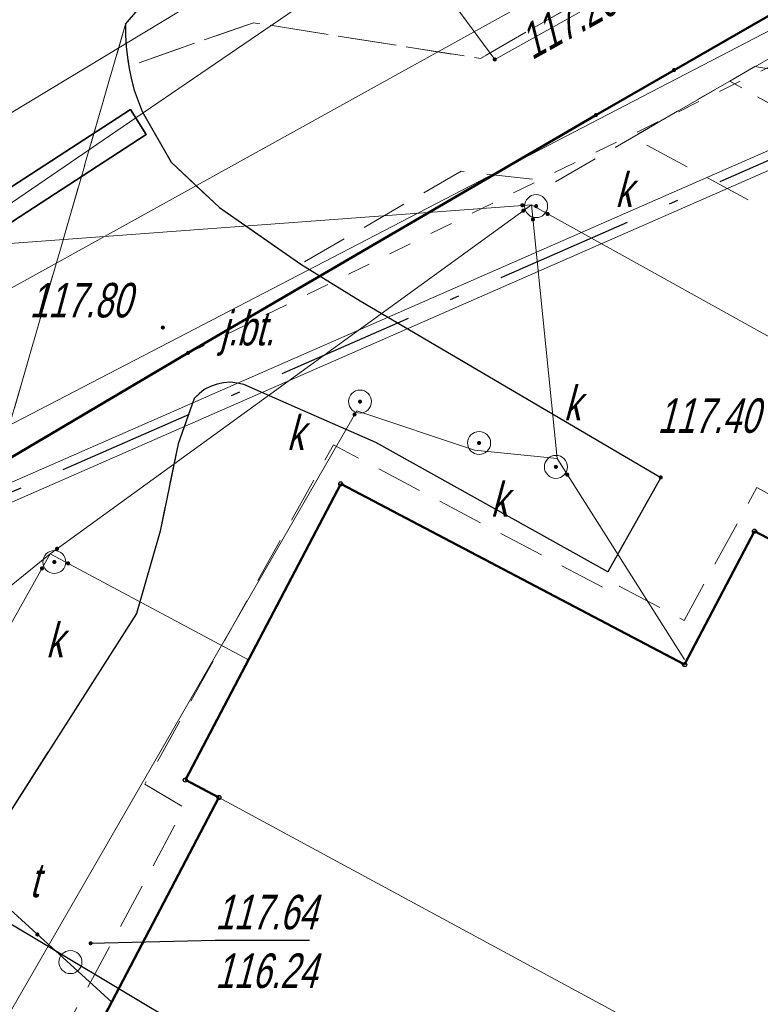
# Model space of a CAD drawing. Extents: x 7463256 to 7464485, y 5957341 to 5958260.
# Tile 153 of 256: x 7463855 to 7463872, y 5957705 to 5957726. Entities that reach past the tile are written whole.
import ezdxf
from ezdxf import colors
from ezdxf.entities.mleader import LeaderData, LeaderLine
from ezdxf.enums import TextEntityAlignment as Align
from ezdxf.math import Vec2, Vec3

# ---------------------------------------------------------------- set-up
doc = ezdxf.new("R2010")
doc.units = 0
doc.header["$MEASUREMENT"] = 0
for name, pattern in [('1.5_0.5', [2, 1.5, -0.5]), ('218-500', [1, 0.5, -0.5]), ('GAK', [5.2, 3, -1, 0.2, -1]), ('l219_500', [0]), ('mz1.0_0.5', [1.5, 1, -0.5]), ('mz1.25_0.5', [1.75, 1.25, -0.5])]:
    doc.linetypes.add(name, pattern=pattern)
doc.layers.get('0').update_dxf_attribs({"color": 2, "linetype": 'CONTINUOUS', "lineweight": 5})
for name, color, linetype in [('203-Punkt załamania granicy działki nie stabilizowany', 7, 'CONTINUOUS'), ('218-Granica użytku', 7, 'CONTINUOUS'), ('219-Linia granicy', 7, 'CONTINUOUS'), ('312-Budynek (powierzchnia)', 7, 'CONTINUOUS'), ('320-część budynku wyodrębniona ze względu na liczbę kondygnacji naziemnych (powierzchnia)', 7, 'CONTINUOUS'), ('chodnik (powierzchnia)', 7, 'CONTINUOUS'), ('jezdnia (powierzchnia)', 7, 'CONTINUOUS'), ('jezdnia (powierzchnia)-Atr17', 7, 'CONTINUOUS'), ('krawężnik (linia)', 7, 'CONTINUOUS'), ('przewód elektroenergetyczny (linia)', 7, 'CONTINUOUS'), ('przewód gazowy (linia)', 7, 'CONTINUOUS'), ('przewód kanalizacyjny (linia)', 7, 'CONTINUOUS'), ('przewód telekomunikacyjny (linia)', 7, 'CONTINUOUS'), ('przewód wodociągowy (linia)', 7, 'CONTINUOUS'), ('Punkt budynku', 7, 'CONTINUOUS'), ('punkt o określonej wysokości (sieć gazowa)', 7, 'CONTINUOUS'), ('punkt o określonej wysokości (sieć gazowa)-Atr2', 7, 'CONTINUOUS'), ('punkt o określonej wysokości (sieć kanalizacyjna)', 7, 'CONTINUOUS'), ('punkt o określonej wysokości (sieć telekomunikacyjna)', 7, 'CONTINUOUS'), ('punkt o określonej wysokości (sieć telekomunikacyjna)-Atr2', 7, 'CONTINUOUS'), ('punkt o określonej wysokości (sieć telekomunikacyjna)-Atr3', 7, 'CONTINUOUS'), ('punkt wysokościowy sztuczny', 7, 'CONTINUOUS'), ('punkt wysokościowy sztuczny-Atr2', 7, 'CONTINUOUS'), ('rura ochronna - przewód gazowy (linia)', 7, 'CONTINUOUS'), ('skarpa nieumocniona (powierzchnia)', 7, 'CONTINUOUS'), ('studzienka okrągła - przewód kanalizacyjny (punkt)', 7, 'CONTINUOUS'), ('studzienka okrągła - przewód kanalizacyjny (punkt)-Atr17', 7, 'CONTINUOUS'), ('trawnik (powierzchnia)', 7, 'CONTINUOUS'), ('właz okrągły - siec telekomunikacyjna (punkt)', 7, 'CONTINUOUS'), ('właz okrągły - siec telekomunikacyjna (punkt)-Atr17', 7, 'CONTINUOUS')]:
    doc.layers.add(name, color=color, linetype=linetype)
for name, color, linetype, lineweight in [('@proj.rury', 7, 'CONTINUOUS', 20), ('____proj LSN', 1, 'CONTINUOUS', 5), ('OBMBS-21-18876-opis proj', 1, 'CONTINUOUS', 18)]:
    doc.layers.add(name, color=color, linetype=linetype, lineweight=lineweight)
doc.styles.get("Standard").update_dxf_attribs({"font": 'txt', "width": 0.75})

# ---------------------------------------------------------------- blocks, each defined once
blk = doc.blocks.new('PW01')
at = {"linetype": 'Continuous', "lineweight": 13}
h = blk.add_hatch(color=0, dxfattribs=at)
edge = h.paths.add_edge_path()
edge.add_arc((0, 0), 0.045, 0, 360)
blk = doc.blocks.new('US15')
at = {"color": 0, "linetype": 'Continuous', "lineweight": 13}
blk.add_circle((0, 0), 0.25, dxfattribs=at)
blk = doc.blocks.new('US22')
at = {"color": 0, "linetype": 'Continuous', "lineweight": 13}
blk.add_circle((0, 0), 0.25, dxfattribs=at)
blk = doc.blocks.new('PW02')
at = {"linetype": 'Continuous', "lineweight": 13}
h = blk.add_hatch(color=0, dxfattribs=at)
edge = h.paths.add_edge_path()
edge.add_arc((0, 0), 0.045, 0, 360)
blk = doc.blocks.new('203')
at = {"linetype": 'Continuous', "lineweight": 0}
h = blk.add_hatch(color=0, dxfattribs=at)
edge = h.paths.add_edge_path()
edge.add_arc((0, 0), 0.045, 0, 360)
blk = doc.blocks.new('PUNKTBUD')
at = {"color": 0}
blk.add_circle((0, 0), 0.045, dxfattribs=at)

msp = doc.modelspace()

# ---------------------------------------------------------------- linework, layer by layer
at = {"layer": '218-Granica użytku', "color": 3, "linetype": '218-500', "lineweight": 18, "flags": 128}
for points in [[(7463858.98, 5957718.77), (7463903.46, 5957740.69)], [(7463855.11, 5957716.48), (7463858.98, 5957718.77)]]:
    msp.add_lwpolyline(points, dxfattribs=at)
at = {"layer": '219-Linia granicy', "color": 3, "linetype": 'l219_500', "lineweight": 50, "flags": 128}
for points in [[(7463897.16, 5957740.8), (7463869.65, 5957724.98)], [(7463869.65, 5957724.98), (7463867.95, 5957724)], [(7463867.95, 5957724), (7463859.08, 5957718.83)], [(7463859.08, 5957718.83), (7463855.11, 5957716.48)]]:
    msp.add_lwpolyline(points, dxfattribs=at)
at = {"layer": '312-Budynek (powierzchnia)', "color": 7, "linetype": 'Continuous', "lineweight": 50, "flags": 128}
for points in [[(7463859.02, 5957709.54), (7463862.4, 5957715.98)], [(7463862.4, 5957715.98), (7463869.88, 5957712.05)], [(7463869.88, 5957712.05), (7463871.4, 5957714.95)], [(7463871.4, 5957714.95), (7463877.26, 5957711.87)], [(7463859.75, 5957709.16), (7463859.02, 5957709.54)], [(7463856.39, 5957702.75), (7463859.75, 5957709.16)]]:
    msp.add_lwpolyline(points, dxfattribs=at)
at = {"layer": '320-część budynku wyodrębniona ze względu na liczbę kondygnacji naziemnych (powierzchnia)', "color": 7, "linetype": 'Continuous', "lineweight": 18, "flags": 128}
for points in [[(7463871.4, 5957714.95), (7463877.26, 5957711.87), (7463873.96, 5957705.57), (7463874.68, 5957705.19), (7463873, 5957701.99), (7463859.75, 5957709.16), (7463859.02, 5957709.54), (7463862.4, 5957715.98), (7463869.88, 5957712.05)], [(7463873, 5957701.99), (7463871.09, 5957698.34), (7463870.84, 5957698.47), (7463866.61, 5957700.69), (7463860.22, 5957688.53), (7463850.05, 5957693.71), (7463846.72, 5957695.66), (7463848.73, 5957699.09), (7463849.65, 5957698.55), (7463852.06, 5957702.66), (7463858.46, 5957699.3), (7463859.44, 5957701.16), (7463856.39, 5957702.75), (7463859.75, 5957709.16)]]:
    msp.add_lwpolyline(points, close=True, dxfattribs=at)
at = {"layer": '@proj.rury'}
for p, q in [((7463878.073, 5957726.021), (7463853.836, 5957715.403)), ((7463878.234, 5957725.655), (7463853.996, 5957715.037))]:
    msp.add_line(p, q, dxfattribs=at)
at = {"layer": 'chodnik (powierzchnia)', "color": 7, "linetype": 'mz1.0_0.5', "lineweight": 18, "flags": 128}
msp.add_lwpolyline([(7463897.94, 5957737.32), (7463895.06, 5957738.69), (7463867.07, 5957722.55), (7463865.02, 5957722.78), (7463861.53, 5957720.76), (7463859.76, 5957721.99), (7463858.71, 5957722.98), (7463858.08, 5957724.08), (7463857.99, 5957724.31), (7463857.91, 5957724.54), (7463857.85, 5957724.77), (7463857.8, 5957725.01), (7463857.79, 5957725.06), (7463860.5, 5957726.01), (7463865.44, 5957725.23), (7463868.79, 5957727.16), (7463908.13, 5957749.81), (7463908.16, 5957752.55), (7463910.63, 5957754.01), (7463911.87, 5957752.81), (7463913.12, 5957750.74), (7463912.16, 5957750.19), (7463910.29, 5957749.11), (7463910.21, 5957747.42), (7463900.62, 5957741.88), (7463900.92, 5957741.37), (7463899.52, 5957740.6)], close=True, dxfattribs=at)
msp.add_lwpolyline([(7463882.919, 5957700.124), (7463882.97, 5957700.22), (7463879.28, 5957702.16), (7463874.43, 5957704.7), (7463874.26, 5957704.39), (7463874.43, 5957704.7), (7463874.68, 5957705.19), (7463873.96, 5957705.57), (7463877.26, 5957711.87), (7463871.4, 5957714.95), (7463869.88, 5957712.05), (7463862.4, 5957715.98), (7463859.02, 5957709.54), (7463859.75, 5957709.16), (7463856.39, 5957702.75), (7463855.83, 5957703.05), (7463859, 5957708.94), (7463858.14, 5957709.45), (7463862.24, 5957716.83), (7463868.19, 5957713.68), (7463868.28, 5957713.85), (7463869.87, 5957713.01), (7463871.45, 5957715.9), (7463878.07, 5957712.35), (7463880.67, 5957717.08), (7463868.74, 5957723.52), (7463870.86, 5957724.74), (7463887.51, 5957715.36), (7463890.34, 5957713.68)], dxfattribs=at)
at = {"layer": 'jezdnia (powierzchnia)', "color": 7, "linetype": '1.5_0.5', "lineweight": 18, "flags": 128}
for points in [[(7464435.78, 5957969.39), (7464432.43, 5957972.86), (7464429.42, 5957974.41), (7464426.04, 5957975.11), (7464423.57, 5957975.29), (7464415.47, 5957975.65), (7464371.24, 5957977.61), (7464365.3, 5957977.72), (7464358.84, 5957977.54), (7464346.65, 5957976.28), (7464334.12, 5957974.86), (7464314.08, 5957972.37), (7464311.27, 5957971.79), (7464308.65, 5957970.79), (7464306.54, 5957969.49), (7464304.63, 5957967.74), (7464302.38, 5957964.84), (7464301.74, 5957963.57), (7464301.19, 5957962.16), (7464300.69, 5957960.13), (7464300.42, 5957957.35), (7464300.44, 5957956.63), (7464301.34, 5957947.07), (7464297.39, 5957932.65), (7464296.35, 5957938.67), (7464295.41, 5957944.67), (7464295.17, 5957946.64), (7464294.07, 5957955.56), (7464293.61, 5957956.95), (7464292.71, 5957958.8), (7464291.04, 5957961.16), (7464288.7, 5957963.43), (7464286.48, 5957964.87), (7464282.67, 5957966.24), (7464279.68, 5957966.6), (7464275.55, 5957966.1), (7464272.53, 5957965.24), (7464268.15, 5957963.7), (7464261.6, 5957961.09), (7464256.13, 5957958.63), (7464254.19, 5957957.73), (7464203.13, 5957927.95), (7464201.44, 5957926.95), (7464180.61, 5957914.62), (7464165.37, 5957905.54), (7464161.93, 5957903.53), (7464100.25, 5957867.28), (7464064.71, 5957846.22), (7464055.2, 5957840.55), (7464053.84, 5957839.49), (7464052.69, 5957837.84), (7464051.91, 5957836.3), (7464051.31, 5957834.34), (7464051.05, 5957832.31), (7464051.31, 5957830.32), (7464051.63, 5957829.49), (7464053.32, 5957826.48), (7464047.06, 5957824.65), (7464046.37, 5957825.86), (7464044.81, 5957827.52), (7464043.6, 5957828.27), (7464042.09, 5957829.03), (7464040.11, 5957829.49), (7464038.12, 5957829.49), (7464036.05, 5957829.05), (7464034.47, 5957828.33), (7463990.77, 5957802.57), (7463984.67, 5957799.1), (7463963.97, 5957788.11), (7463953.9, 5957782.45), (7463916.77, 5957760.61), (7463915.43, 5957759.41), (7463915.19, 5957759.06), (7463914.98, 5957758.7), (7463914.81, 5957758.32), (7463914.66, 5957757.92), (7463914.55, 5957757.51), (7463914.48, 5957757.1), (7463914.44, 5957756.68), (7463914.43, 5957756.26), (7463914.83, 5957754.63), (7463915.69, 5957753.07), (7463915.97, 5957752.41), (7463916.13, 5957752.13), (7463917.59, 5957749.55), (7463915.13, 5957748.12), (7463913.12, 5957750.74), (7463911.87, 5957752.81), (7463910.63, 5957754.01), (7463910.25, 5957754.23), (7463909.85, 5957754.42), (7463909.44, 5957754.57), (7463909.02, 5957754.68), (7463908.58, 5957754.76), (7463908.15, 5957754.79), (7463907.71, 5957754.78), (7463907.27, 5957754.73), (7463905.57, 5957754.08), (7463866.26, 5957731.41), (7463858.61, 5957727.02), (7463857.72, 5957725.98), (7463855.16, 5957717.14), (7463854.76, 5957719.2), (7463853.89, 5957720.78), (7463852.79, 5957721.69), (7463851.14, 5957722.42), (7463850.42, 5957722.32), (7463846.1, 5957719.79), (7463840.56, 5957716.65), (7463836.11, 5957713.89), (7463831.61, 5957710.47), (7463828.31, 5957707.66), (7463822.22, 5957701.89), (7463817.3, 5957696.82), (7463812.7, 5957691.61), (7463812.45, 5957691.34), (7463806.98, 5957684.37), (7463803.64, 5957679.75), (7463801.45, 5957676.28), (7463793.55, 5957663.48), (7463792.86, 5957661.7), (7463792.97, 5957659.75), (7463793.77, 5957657.97), (7463795.13, 5957656.54), (7463794.29, 5957652.43), (7463792.69, 5957652.63), (7463790.95, 5957652.54), (7463789.5, 5957652.32), (7463787.98, 5957651.93), (7463786.22, 5957650.98), (7463785.18, 5957649.81), (7463783.63, 5957647.28), (7463741.4, 5957578.12), (7463740.09, 5957575.93), (7463739.68, 5957574.67), (7463739.8, 5957572.76), (7463740.25, 5957571.39), (7463740.85, 5957570.49), (7463741.87, 5957569.43), (7463743.26, 5957568.37), (7463741.42, 5957565.08), (7463740.12, 5957565.67), (7463738.77, 5957566.02), (7463737.29, 5957566.06), (7463735.98, 5957565.85), (7463734.34, 5957565.14), (7463733.02, 5957564.22), (7463732.29, 5957563.18), (7463701.08, 5957512.16), (7463700.31, 5957510.77), (7463700.32, 5957510.77), (7463696.94, 5957505.36), (7463687.39, 5957489.52), (7463687.14, 5957489.11), (7463686.89, 5957488.7), (7463686.65, 5957488.29), (7463686.42, 5957487.87), (7463686.19, 5957487.45), (7463685.97, 5957487.02), (7463685.76, 5957486.59), (7463685.55, 5957486.16), (7463685.35, 5957485.73), (7463685.15, 5957485.29), (7463684.96, 5957484.85), (7463684.77, 5957484.4), (7463684.58, 5957483.96), (7463684.39, 5957483.51), (7463684.21, 5957483.06), (7463684.03, 5957482.61), (7463683.85, 5957482.17), (7463683.67, 5957481.72), (7463683.5, 5957481.27), (7463683.32, 5957480.81), (7463683.15, 5957480.36), (7463682.98, 5957479.91), (7463682.81, 5957479.45), (7463682.65, 5957479), (7463682.49, 5957478.54), (7463682.32, 5957478.08), (7463682.17, 5957477.62), (7463682.01, 5957477.15), (7463681.86, 5957476.69), (7463681.71, 5957476.22), (7463681.56, 5957475.76), (7463681.41, 5957475.29), (7463681.27, 5957474.82), (7463681.13, 5957474.35), (7463681, 5957473.88), (7463680.87, 5957473.41), (7463680.74, 5957472.94), (7463680.61, 5957472.47), (7463680.48, 5957471.99), (7463680.36, 5957471.52), (7463680.25, 5957471.05), (7463680.13, 5957470.57), (7463680.02, 5957470.09), (7463679.91, 5957469.61), (7463679.81, 5957469.12), (7463679.71, 5957468.64), (7463679.61, 5957468.16), (7463679.52, 5957467.67), (7463679.42, 5957467.19), (7463679.33, 5957466.7), (7463679.25, 5957466.22), (7463679.16, 5957465.73), (7463679.08, 5957465.25), (7463679, 5957464.76), (7463678.93, 5957464.27), (7463678.85, 5957463.78), (7463678.78, 5957463.28), (7463678.72, 5957462.79), (7463678.65, 5957462.3), (7463678.59, 5957461.81), (7463678.53, 5957461.31), (7463678.47, 5957460.82), (7463678.42, 5957460.33), (7463678.36, 5957459.83), (7463678.31, 5957459.34), (7463678.26, 5957458.84), (7463678.22, 5957458.35), (7463678.17, 5957457.85), (7463678.13, 5957457.36), (7463678.09, 5957456.86), (7463678.05, 5957456.37), (7463678.02, 5957455.87), (7463677.99, 5957455.41), (7463677.96, 5957454.94), (7463677.93, 5957454.48), (7463677.91, 5957454.01), (7463677.89, 5957453.55), (7463677.87, 5957453.08), (7463677.86, 5957452.62), (7463677.85, 5957452.15), (7463677.84, 5957451.69), (7463677.84, 5957451.22), (7463677.84, 5957450.76), (7463677.85, 5957450.29), (7463677.86, 5957449.83), (7463677.87, 5957449.36), (7463670.59, 5957467.12), (7463670.68, 5957467.58), (7463670.78, 5957468.04), (7463670.89, 5957468.5), (7463670.99, 5957468.96), (7463671.11, 5957469.42), (7463671.22, 5957469.87), (7463671.34, 5957470.33), (7463671.46, 5957470.78), (7463671.59, 5957471.24), (7463671.72, 5957471.69), (7463671.86, 5957472.14), (7463672, 5957472.59), (7463672.14, 5957473.04), (7463673.46, 5957477.28), (7463673.58, 5957477.76), (7463673.68, 5957478.24), (7463673.77, 5957478.73), (7463673.84, 5957479.22), (7463673.89, 5957479.71), (7463673.93, 5957480.2), (7463673.95, 5957480.7), (7463673.95, 5957481.19), (7463673.93, 5957481.63), (7463673.91, 5957482.08), (7463673.86, 5957482.52), (7463673.81, 5957482.96), (7463673.74, 5957483.4), (7463673.66, 5957483.84), (7463673.57, 5957484.28), (7463673.47, 5957484.71), (7463673.35, 5957485.14), (7463673.2, 5957485.61), (7463673.02, 5957486.08), (7463672.82, 5957486.54), (7463672.6, 5957486.99), (7463672.36, 5957487.42), (7463672.1, 5957487.85), (7463671.82, 5957488.26), (7463671.52, 5957488.66), (7463671.25, 5957489.02), (7463670.95, 5957489.36), (7463670.64, 5957489.68), (7463670.3, 5957489.97), (7463669.95, 5957490.25), (7463669.57, 5957490.5), (7463669.19, 5957490.73), (7463668.78, 5957490.93), (7463668.37, 5957491.1), (7463667.96, 5957491.31), (7463667.54, 5957491.51), (7463667.12, 5957491.7), (7463666.7, 5957491.89), (7463666.27, 5957492.06), (7463665.84, 5957492.23), (7463665.41, 5957492.38), (7463664.97, 5957492.53), (7463642.84, 5957508.24), (7463669.89, 5957497.69), (7463670.31, 5957497.52), (7463670.74, 5957497.36), (7463671.18, 5957497.22), (7463671.62, 5957497.11), (7463672.07, 5957497.01), (7463672.52, 5957496.93), (7463672.97, 5957496.87), (7463673.43, 5957496.83), (7463673.89, 5957496.8), (7463674.34, 5957496.8), (7463674.8, 5957496.82), (7463675.3, 5957496.85), (7463675.79, 5957496.9), (7463676.29, 5957496.96), (7463676.78, 5957497.02), (7463677.27, 5957497.1), (7463677.76, 5957497.19), (7463678.25, 5957497.29), (7463678.74, 5957497.4), (7463679.22, 5957497.52), (7463679.7, 5957497.65), (7463680.18, 5957497.79), (7463680.66, 5957497.94), (7463681.12, 5957498.11), (7463681.59, 5957498.29), (7463682.05, 5957498.49), (7463682.49, 5957498.71), (7463682.94, 5957498.94), (7463683.37, 5957499.19), (7463683.81, 5957499.43), (7463684.24, 5957499.68), (7463684.65, 5957499.96), (7463685.06, 5957500.25), (7463685.45, 5957500.55), (7463685.83, 5957500.88), (7463686.2, 5957501.21), (7463686.55, 5957501.56), (7463686.89, 5957501.93), (7463688.47, 5957503.86), (7463689.58, 5957505.52), (7463695.05, 5957514.51), (7463697.35, 5957517.63), (7463699.52, 5957521.26), (7463701.68, 5957524.9), (7463703.98, 5957528.54), (7463706.45, 5957532.61), (7463709.76, 5957538.71), (7463712.45, 5957543.07), (7463719.87, 5957554.72), (7463722.1, 5957558.36), (7463724.25, 5957562.41), (7463732.9, 5957576.65), (7463767.27, 5957632.9), (7463796.54, 5957680.74), (7463799.31, 5957684.89), (7463802.28, 5957688.92), (7463805.13, 5957692.62), (7463808.07, 5957696.14), (7463812, 5957700.58), (7463813.05, 5957701.59), (7463815.17, 5957703.91), (7463818.63, 5957707.32), (7463821.81, 5957710.38), (7463824, 5957712.35), (7463825.06, 5957713.31), (7463827.47, 5957715.22), (7463831.55, 5957718.14), (7463834.51, 5957720.09), (7463871.58, 5957742.02), (7463872.84, 5957742.74), (7463873.73, 5957743.25), (7463884.95, 5957749.82), (7463947.94, 5957787.04), (7463958.13, 5957793.13), (7463978.66, 5957805.82), (7463992.86, 5957814.5), (7464021.02, 5957831.03), (7464036.35, 5957840.19), (7464045.52, 5957845.62), (7464072.76, 5957861.89), (7464098.08, 5957876.78), (7464143.2, 5957903.29), (7464143.83, 5957904.35), (7464144.42, 5957906.04), (7464144.87, 5957907.87), (7464144.93, 5957908.37), (7464145, 5957909.96), (7464144.74, 5957911.42), (7464152.37, 5957912.8), (7464152.74, 5957912.55), (7464154.03, 5957911.87), (7464155.59, 5957911.35), (7464156.76, 5957911.33), (7464160.57, 5957913.58), (7464192.28, 5957932.28), (7464213.7, 5957945.07), (7464214.43, 5957945.48), (7464238.65, 5957959.71), (7464249.15, 5957965.6), (7464251.26, 5957966.66), (7464253.69, 5957967.84), (7464257.35, 5957969.46), (7464261.98, 5957971.33), (7464263.31, 5957972), (7464273.13, 5957975.13), (7464277.92, 5957976.24), (7464280.42, 5957977.04), (7464282.71, 5957978.14), (7464285.69, 5957980.47), (7464287.52, 5957982.76), (7464288.9, 5957985.47), (7464289.81, 5957990.22), (7464289.57, 5957993.19), (7464288.87, 5958000.11), (7464295.35, 5958000.29), (7464295.83, 5957995.88), (7464296.53, 5957992.32), (7464297.86, 5957989.04), (7464299.36, 5957986.74), (7464301.71, 5957984.36), (7464305.3, 5957982.36), (7464307.82, 5957981.66), (7464311.17, 5957981.45), (7464364.74, 5957987.95), (7464391.32, 5957991.11), (7464398.1, 5957991.95), (7464414.27, 5957994.02), (7464414.84, 5957994.09), (7464425.44, 5957995.47), (7464427.97, 5957995.83), (7464434.5, 5957997.95), (7464434.9, 5957998.22), (7464435.3, 5957998.5), (7464435.68, 5957998.8), (7464436.05, 5957999.11), (7464436.4, 5957999.44), (7464436.74, 5957999.78), (7464437.07, 5958000.13), (7464437.39, 5958000.5), (7464437.69, 5958000.88), (7464437.97, 5958001.27), (7464438.24, 5958001.67), (7464438.49, 5958002.08), (7464438.73, 5958002.5), (7464438.95, 5958002.94), (7464439.15, 5958003.37), (7464439.33, 5958003.82), (7464439.5, 5958004.28), (7464439.65, 5958004.74), (7464439.78, 5958005.2), (7464439.89, 5958005.67), (7464439.98, 5958006.15), (7464440.05, 5958006.62), (7464440.11, 5958007.1), (7464440.14, 5958007.59), (7464440.16, 5958008.07), (7464437.87, 5957962.55), (7464436.62, 5957968.02)], [(7463855.16, 5957717.14), (7463857.72, 5957725.98), (7463857.72, 5957725.74), (7463857.73, 5957725.49), (7463857.76, 5957725.25), (7463857.8, 5957725.01), (7463857.85, 5957724.77), (7463857.91, 5957724.54), (7463857.99, 5957724.31), (7463858.08, 5957724.08), (7463858.71, 5957722.98), (7463859.76, 5957721.99), (7463861.53, 5957720.76), (7463862.82, 5957719.96), (7463869.36, 5957716.12), (7463868.21, 5957714.07), (7463863.16, 5957716.88), (7463861.46, 5957717.63), (7463860.29, 5957718.14), (7463860.15, 5957718.17), (7463860, 5957718.19), (7463859.85, 5957718.18), (7463859.71, 5957718.15), (7463859.57, 5957718.1), (7463859.43, 5957718.03), (7463859.32, 5957717.94), (7463859.21, 5957717.84), (7463858.86, 5957716.85), (7463858.47, 5957714.95), (7463857.96, 5957713.16), (7463852.59, 5957704.76), (7463856.39, 5957702.75), (7463859.44, 5957701.16), (7463858.46, 5957699.3), (7463852.06, 5957702.66), (7463851.97, 5957702.5), (7463849.41, 5957703.99), (7463849.21, 5957703.63), (7463848.26, 5957704.15), (7463854.43, 5957714.37), (7463854.98, 5957715.42)]]:
    msp.add_lwpolyline(points, close=True, dxfattribs=at)
at = {"layer": 'krawężnik (linia)', "color": 7, "linetype": 'Continuous', "lineweight": 25, "flags": 128}
for points in [[(7463857.72, 5957725.98), (7463858.61, 5957727.02), (7463866.26, 5957731.41)], [(7463857.72, 5957725.98), (7463857.72, 5957725.74), (7463857.73, 5957725.49), (7463857.76, 5957725.25), (7463857.8, 5957725.01), (7463857.85, 5957724.77), (7463857.91, 5957724.54), (7463857.99, 5957724.31), (7463858.08, 5957724.08), (7463858.71, 5957722.98), (7463859.76, 5957721.99), (7463861.53, 5957720.76), (7463862.82, 5957719.96), (7463869.36, 5957716.12), (7463868.21, 5957714.07), (7463863.16, 5957716.88), (7463861.46, 5957717.63), (7463860.29, 5957718.14), (7463860.15, 5957718.17), (7463860, 5957718.19), (7463859.85, 5957718.18), (7463859.71, 5957718.15), (7463859.57, 5957718.1), (7463859.43, 5957718.03), (7463859.32, 5957717.94), (7463859.21, 5957717.84), (7463858.86, 5957716.85), (7463858.47, 5957714.95), (7463857.96, 5957713.16), (7463852.59, 5957704.76)]]:
    msp.add_lwpolyline(points, dxfattribs=at)
at = {"layer": 'przewód elektroenergetyczny (linia)', "color": 1, "linetype": 'Continuous', "lineweight": 18, "flags": 128}
msp.add_lwpolyline([(7463797.11, 5957666.92), (7463799.75, 5957671.12), (7463806.6, 5957682.01), (7463807.73, 5957683.37), (7463818.92, 5957697.19), (7463826.73, 5957705.36), (7463831.58, 5957708.15), (7463832.35, 5957708.77), (7463834.37, 5957710.4), (7463847.67, 5957720.1), (7463853.12, 5957722.78), (7463865.95, 5957730.52), (7463868.53, 5957732.15), (7463885.08, 5957741.19), (7463887.91, 5957735.25)], dxfattribs=at)
at = {"layer": 'przewód gazowy (linia)', "color": 40, "linetype": 'Continuous', "lineweight": 18, "flags": 128}
msp.add_lwpolyline([(7463800.07, 5957663.02), (7463808.47, 5957678.19), (7463812.16, 5957684.6), (7463819.21, 5957696.88), (7463820.52, 5957697.94), (7463831.23, 5957705.33), (7463832.35, 5957705.98), (7463833.86, 5957706.85), (7463841.74, 5957712.62), (7463847, 5957716.48), (7463853.12, 5957720.65), (7463857.94, 5957723.94), (7463863.76, 5957727.91), (7463865.75, 5957725.21), (7463893.94, 5957740.93), (7463895.85, 5957741.99), (7463900.71, 5957744.68)], dxfattribs=at)
at = {"layer": 'przewód kanalizacyjny (linia)', "color": 34, "linetype": 'Continuous', "lineweight": 18, "flags": 128}
for points in [[(7463866.55, 5957722.05), (7463846.69, 5957720.58)], [(7463866.55, 5957722.05), (7463856.08, 5957714.46), (7463848.66, 5957701.22)], [(7463867.11, 5957716.53), (7463866.55, 5957722.05), (7463883.39, 5957712.7)], [(7463832.49, 5957677.31), (7463836.49, 5957675.73), (7463839.81, 5957681.55), (7463843, 5957687.41), (7463837.16, 5957691.15), (7463850.58, 5957707.25), (7463854.8, 5957703.8), (7463862.75, 5957717.57), (7463865.31, 5957716.71), (7463867.11, 5957716.53)], [(7463867.11, 5957716.53), (7463869.88, 5957712.16)], [(7463856.08, 5957714.46), (7463854.25, 5957712.98)], [(7463856.08, 5957714.46), (7463860.39, 5957712.15)]]:
    msp.add_lwpolyline(points, dxfattribs=at)
at = {"layer": 'przewód telekomunikacyjny (linia)', "color": 30, "linetype": 'Continuous', "lineweight": 18, "flags": 128}
for points in [[(7463807.91, 5957656.58), (7463815.52, 5957671.75), (7463822.16, 5957684.99), (7463832.03, 5957695.92), (7463832.35, 5957696.28), (7463834.9, 5957699.17), (7463844.9, 5957710.16), (7463848.08, 5957713.21), (7463853.04, 5957716.14), (7463873.08, 5957726.55), (7463889.35, 5957734.99), (7463909.34, 5957745.6), (7463917.85, 5957749.99), (7463923.65, 5957753.01), (7463922.85, 5957761.06), (7463927.16, 5957763.19), (7463934.93, 5957767.49), (7463950.59, 5957776.24)], [(7463848.08, 5957713.21), (7463857.42, 5957704.71)]]:
    msp.add_lwpolyline(points, dxfattribs=at)
at = {"layer": 'przewód wodociągowy (linia)', "color": 5, "linetype": 'Continuous', "lineweight": 18, "flags": 128}
msp.add_lwpolyline([(7463964, 5957781.38), (7463955.11, 5957774.98), (7463933.24, 5957762.41), (7463921.23, 5957756.79), (7463878.51, 5957733.13), (7463838.08, 5957710.75), (7463832.78, 5957706.58), (7463819.45, 5957696.12), (7463815.22, 5957688.7), (7463810.31, 5957679.84), (7463805.46, 5957671.29), (7463798.02, 5957658.16), (7463792.73, 5957648.66), (7463790.3, 5957644.69), (7463783.18, 5957631.86), (7463775.69, 5957618.66), (7463769.06, 5957607.08), (7463761.51, 5957593.92), (7463753.17, 5957579.07), (7463752.48, 5957577.83)], dxfattribs=at)
at = {"layer": 'punkt o określonej wysokości (sieć telekomunikacyjna)-Atr2', "color": 7, "flags": 128}
msp.add_lwpolyline([(7463856.96, 5957705.99), (7463859.67, 5957706.06), (7463861.719, 5957706.06)], dxfattribs=at)
at = {"layer": 'rura ochronna - przewód gazowy (linia)', "color": 40, "linetype": 'Continuous', "lineweight": 35, "flags": 128}
msp.add_lwpolyline([(7463853.28, 5957720.4), (7463852.93, 5957720.95), (7463857.83, 5957724.12), (7463858.17, 5957723.58)], close=True, dxfattribs=at)
at = {"layer": 'skarpa nieumocniona (powierzchnia)', "color": 7, "linetype": 'mz1.25_0.5', "lineweight": 18, "flags": 128}
msp.add_lwpolyline([(7463879.1, 5957723.66), (7463889.03, 5957717.91), (7463887.51, 5957715.36), (7463870.86, 5957724.74), (7463871.41, 5957725.06)], close=True, dxfattribs=at)
at = {"layer": 'trawnik (powierzchnia)', "color": 7, "linetype": 'mz1.0_0.5', "lineweight": 18, "flags": 128}
msp.add_lwpolyline([(7463868.79, 5957727.16), (7463865.44, 5957725.23), (7463860.5, 5957726.01), (7463857.79, 5957725.06), (7463857.76, 5957725.25), (7463857.73, 5957725.49), (7463857.72, 5957725.74), (7463857.72, 5957725.98), (7463858.61, 5957727.02), (7463866.26, 5957731.41)], close=True, dxfattribs=at)

# ---------------------------------------------------------------- block references
at = {"layer": '203-Punkt załamania granicy działki nie stabilizowany', "color": 3, "linetype": 'Continuous', "lineweight": 18}
for p in [(7463869.65, 5957724.98), (7463867.95, 5957724), (7463859.08, 5957718.83)]:
    msp.add_blockref('203', p, dxfattribs=at)
at = {"layer": 'Punkt budynku', "color": 5, "linetype": 'Continuous', "lineweight": 18}
for p in [(7463862.4, 5957715.98), (7463871.4, 5957714.95), (7463869.88, 5957712.05), (7463859.02, 5957709.54), (7463859.75, 5957709.16)]:
    msp.add_blockref('PUNKTBUD', p, dxfattribs=at)
at = {"layer": 'punkt o określonej wysokości (sieć gazowa)', "color": 40, "linetype": 'Continuous', "lineweight": 13}
msp.add_blockref('PW01', (7463865.75, 5957725.21), dxfattribs=at)
at = {"layer": 'punkt o określonej wysokości (sieć kanalizacyjna)', "color": 34, "linetype": 'Continuous', "lineweight": 13}
for p in [(7463866.35, 5957722.04), (7463866.65, 5957722.02), (7463866.37, 5957721.92), (7463866.9, 5957721.85), (7463866.58, 5957721.73), (7463862.82, 5957717.77), (7463862.7, 5957717.49), (7463865.41, 5957716.87), (7463867.08, 5957716.35), (7463867.33, 5957716.18), (7463856.23, 5957714.57), (7463856.17, 5957714.28), (7463855.9, 5957714.14), (7463856.47, 5957714.25)]:
    msp.add_blockref('PW01', p, dxfattribs=at)
at = {"layer": 'punkt o określonej wysokości (sieć telekomunikacyjna)', "color": 30, "linetype": 'Continuous', "lineweight": 13}
msp.add_blockref('PW01', (7463855.8, 5957706.18), dxfattribs=at)
at = {"layer": 'punkt o określonej wysokości (sieć telekomunikacyjna)', "color": 30, "linetype": 'Continuous', "lineweight": 13, "rotation": 55.83}
msp.add_blockref('PW01', (7463856.96, 5957705.99), dxfattribs=at)
at = {"layer": 'punkt wysokościowy sztuczny', "color": 7, "linetype": 'Continuous', "lineweight": 13}
for p in [(7463858.53, 5957719.38), (7463869.36, 5957716.12)]:
    msp.add_blockref('PW02', p, dxfattribs=at)
at = {"layer": 'studzienka okrągła - przewód kanalizacyjny (punkt)', "color": 34, "linetype": 'Continuous', "lineweight": 18}
for p in [(7463866.65, 5957722.02), (7463862.82, 5957717.77), (7463865.41, 5957716.87), (7463867.08, 5957716.35), (7463856.17, 5957714.28)]:
    msp.add_blockref('US15', p, dxfattribs=at)
at = {"layer": 'właz okrągły - siec telekomunikacyjna (punkt)', "color": 7, "linetype": 'Continuous', "lineweight": 18, "rotation": 55.83}
msp.add_blockref('US22', (7463856.52, 5957705.58), dxfattribs=at)

# ---------------------------------------------------------------- texts
at = {"layer": 'jezdnia (powierzchnia)-Atr17', "color": 7, "oblique": 15, "width": 0.72}
msp.add_text('j.bt.', height=0.75, dxfattribs=at).set_placement((7463859.78, 5957718.99))
at = {"layer": 'punkt o określonej wysokości (sieć gazowa)-Atr2', "color": 40, "oblique": 15, "width": 0.72}
msp.add_text('117.20', height=0.75, rotation=29.14, dxfattribs=at).set_placement((7463866.56, 5957725.19))
at = {"layer": 'punkt o określonej wysokości (sieć telekomunikacyjna)-Atr2', "color": 30, "oblique": 15, "width": 0.72}
msp.add_text('117.64', height=0.75, dxfattribs=at).set_placement((7463859.67, 5957706.068), align=Align.BOTTOM_LEFT)
at = {"layer": 'punkt o określonej wysokości (sieć telekomunikacyjna)-Atr3', "color": 30, "oblique": 15, "width": 0.72}
msp.add_text('116.24', height=0.75, dxfattribs=at).set_placement((7463859.67, 5957704.793), align=Align.BOTTOM_LEFT)
at = {"layer": 'punkt wysokościowy sztuczny-Atr2', "color": 7, "oblique": 15, "width": 0.72}
for s, p in [('117.80', (7463855.63, 5957719.6)), ('117.40', (7463869.29, 5957717.09))]:
    msp.add_text(s, height=0.75, dxfattribs=at).set_placement(p)
at = {"layer": 'studzienka okrągła - przewód kanalizacyjny (punkt)-Atr17', "color": 34, "oblique": 15, "width": 0.72}
for p in [(7463868.37, 5957722), (7463867.25, 5957717.36), (7463861.23, 5957716.72), (7463865.66, 5957715.27), (7463855.99, 5957712.21)]:
    msp.add_text('k', height=0.75, dxfattribs=at).set_placement(p)
at = {"layer": 'właz okrągły - siec telekomunikacyjna (punkt)-Atr17', "color": 7, "oblique": 15, "width": 0.72}
msp.add_text('t', height=0.75, dxfattribs=at).set_placement((7463855.63, 5957706.99))

# ---------------------------------------------------------------- next in the draw order: leaders
at = {"layer": 'OBMBS-21-18876-opis proj', "lineweight": 20}
ml = msp.add_multileader_mtext('Standard', dxfattribs=at)
ml.set_content('\\pxqc;{\\W0.9;\\fArial|b0|i0|c238|p34;proj. rura osłonowa \\PDVK160\\PL=10m}', color=256)
ml.set_leader_properties()
ml.build(insert=Vec2(0, 0))
ml.multileader.update_dxf_attribs({"has_text_frame": 1, "text_right_attachment_type": 0, "dogleg_length": 0.36, "arrow_head_size": 1.3})
ctx = ml.context
ctx.base_point, ctx.char_height, ctx.arrow_head_size, ctx.landing_gap_size, ctx.plane_origin, ctx.plane_x_axis, ctx.plane_y_axis = Vec3(7463883.342, 5957690.004, -10.8), 1.3, 1.3, 0.09, Vec3(7463802.323, 5957831.849, -10.8), Vec3(0.765565, 0.643359), Vec3(-0.643359, 0.765565)
ctx.right_attachment = 0
notes = []
notes.append((ctx, [(0, (1, 1, 0), (7463883.067, 5957689.773, -10.8), (0.765565, 0.643359), 0.36, [(0, [(7463847.571, 5957710.984, -10.8)], 0, [])])]))
ctx.mtext.insert, ctx.mtext.text_direction, ctx.mtext.rotation, ctx.mtext.width, ctx.mtext.defined_height, ctx.mtext.alignment, ctx.mtext.flow_direction = Vec3(7463888.239, 5957694.983, -10.8), Vec3(0.765565, 0.643359), 0.698877, 14.01367, 27.692, 2, 5
ctx.mtext.has_bg_fill, ctx.mtext.bg_color, ctx.mtext.bg_scale_factor, ctx.mtext.bg_transparency, ctx.mtext.use_window_bg_color = 1, -1023410167, 1.5, 0, 1
for ctx, leaders in notes:
    for number, flags, end, landing, length, lines in leaders:
        leader = LeaderData()
        leader.index, (leader.has_last_leader_line, leader.has_dogleg_vector, leader.attachment_direction) = number, flags
        leader.last_leader_point, leader.dogleg_vector, leader.dogleg_length = Vec3(end), Vec3(landing), length
        for number, points, colour, breaks in lines:
            line = LeaderLine()
            line.index, line.vertices, line.color, line.breaks = number, Vec3.list(points), colors.encode_raw_color(colour), breaks
            leader.lines.append(line)
        ctx.leaders.append(leader)

# ---------------------------------------------------------------- next in the draw order: linework, layer by layer
at = {"layer": '____proj LSN', "linetype": 'GAK', "lineweight": 30}
msp.add_lwpolyline([(7463954.078, 5957792.276), (7463934.793, 5957781.144), (7463934.651, 5957780.312), (7463932.107, 5957778.815), (7463931.263, 5957779.107), (7463895.968, 5957758.75), (7463876.594, 5957746.623, 0.414897), (7463876.436, 5957745.933), (7463885.421, 5957731.652, -0.449113), (7463885.213, 5957730.935), (7463880.337, 5957728.312), (7463878.154, 5957725.838), (7463853.916, 5957715.22), (7463841.019, 5957707.09), (7463832.034, 5957699.889), (7463831.957, 5957699.189), (7463830.049, 5957697.5), (7463829.342, 5957697.515), (7463826.006, 5957694.319), (7463820.881, 5957688.974), (7463813.554, 5957680.16), (7463810.989, 5957676.522), (7463800.184, 5957658.279)], format="xyb", dxfattribs=at)

doc.saveas('drawing.dxf')
